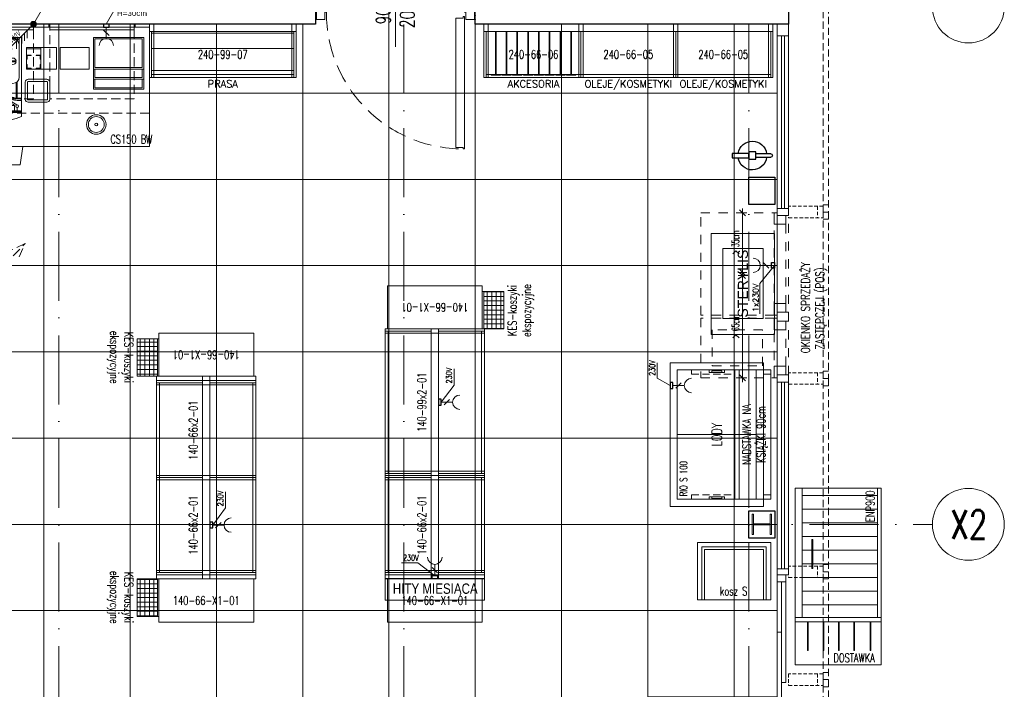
# Model space of a CAD drawing. Header units: millimetres. Extents: x -2074 to 12588, y -3630 to 101167.
# Tile 23 of 256: x 2663 to 3347, y -2118 to -1652. Entities that reach past the tile are written whole.
import ezdxf
from ezdxf.enums import TextEntityAlignment as Align

# ---------------------------------------------------------------- set-up
doc = ezdxf.new("R2010")
doc.units = ezdxf.units.MM
for name, pattern in [('02 ST--2001-80$0$DASHED', [0.75, 0.5, -0.25]), ('ACAD_ISO10W100', [18, 12, -3, 0, -3]), ('CONTINOUS', [0]), ('DASH', [0.75, 0.5, -0.25]), ('DASHED', [19.05, 12.7, -6.35]), ('HIDDEN2', [6.175, 3.175, -3])]:
    doc.linetypes.add(name, pattern=pattern)
for name, color, linetype, lineweight in [('SelinAr__ELEWACJA_żaluzje', 7, 'Continuous', 18), ('SelinAr__ELEWACJA_żaluzje konstrukcja', 7, 'Continuous', 18), ('SelinAr_BUD_drzwi okna', 7, 'Continuous', 18), ('SelinAr_BUD_drzwi okna znaczniki', 7, 'Continuous', 18), ('SelinAr_BUD_osie', 8, 'ACAD_ISO10W100', 18), ('SelinAr_BUD_posadzka', 7, 'Continuous', 20), ('SelinAr_BUD_ściany', 7, 'Continuous', 25), ('SelinAr_K_stal', 7, 'Continuous', 20), ('SelinAr_WYP_chłodnictwo', 8, 'Continuous', 18), ('SelinAr_WYP_instalacje elektryczne', 8, 'Continuous', 18), ('SelinAr_WYP_instalacje wod-kan', 8, 'Continuous', 18), ('SelinAr_WYP_meble', 8, 'Continuous', 18), ('SelinAr_WYP_ppoż', 1, 'Continuous', 25)]:
    doc.layers.add(name, color=color, linetype=linetype, lineweight=lineweight)
doc.styles.add('2', font='simplex.shx', dxfattribs={"width": 0.5})
doc.styles.add('Arch-Dim', font='romans.shx', dxfattribs={"width": 0.75})
doc.styles.add('cebart', font='isocpeur.ttf', dxfattribs={"width": 0.7, "oblique": 15, "height": 10})
doc.styles.add('JACEK_07', font='SIMPLEX.SHX', dxfattribs={"width": 0.7})
doc.styles.add('RomanS', font='romans.shx')
doc.styles.get("Standard").update_dxf_attribs({"font": 'arial.ttf'})

# ---------------------------------------------------------------- blocks, each defined once
blk = doc.blocks.new('*U390')
at = {"ltscale": 4}
blk.add_line((0, 50), (0, -1730), dxfattribs=at)
blk = doc.blocks.new('*U391')
at = {"ltscale": 4}
blk.add_line((0, 50), (0, -1730), dxfattribs=at)
blk = doc.blocks.new('*U392')
at = {"ltscale": 4}
blk.add_line((0, 50), (0, -1730), dxfattribs=at)
blk = doc.blocks.new('*U324')
for p, q in [((0.5, 3), (0.5, -3)), ((7.5, 3), (0.5, 3)), ((6.5, -3), (6.5, 2)), ((6.5, 2), (7.5, 2)), ((7.5, 2), (7.5, 3)), ((103.5, 2), (103.5, 3)), ((103.5, 3), (110.5, 3)), ((103.5, 2), (104.5, 2)), ((104.5, 2), (104.5, -3)), ((110.5, 3), (110.5, -3)), ((0.5, -3), (6.5, -3)), ((102.5, -2), (97.5, -2)), ((97.5, -2), (97.5, -92)), ((102.5, -1), (102.5, -2)), ((103.5, -1), (102.5, -1)), ((103.5, -93), (103.5, -1)), ((110.5, -3), (104.5, -3)), ((102.5, -92), (97.5, -92)), ((102.5, -93), (102.5, -92)), ((103.5, -93), (102.5, -93))]:
    blk.add_line(p, q)
at = {"linetype": 'DASHED'}
blk.add_arc((102.5, 2), 95, 180, 270, dxfattribs=at)
for p in [(0, 3), (0, 0), (111, 3), (111, 0), (0, -3), (111, -3)]:
    blk.add_point(p)
at = {"layer": 'SelinAr_BUD_drzwi okna znaczniki'}
blk.add_line((55.5, -22.01), (55.5, 22.01), dxfattribs=at)
at = {"layer": 'SelinAr_BUD_drzwi okna znaczniki', "style": 'JACEK_07', "width": 0.7}
for s, p in [('90', (52.09, -6.33)), ('200', (68.75, -8.88))]:
    blk.add_text(s, height=10, rotation=90, dxfattribs=at).set_placement(p)
blk = doc.blocks.new('eweqweqw')
for p, q in [((19404.01, -26153.6), (19415.51, -26153.6)), ((19404.01, -26156.6), (19404.01, -26153.6)), ((19415.51, -26152.6), (19420.51, -26152.6)), ((19415.51, -26157.6), (19415.51, -26152.6)), ((19415.51, -26153.6), (19415.51, -26156.6)), ((19420.51, -26152.6), (19420.51, -26157.6)), ((19420.51, -26153.9), (19430.81, -26153.9)), ((19415.51, -26156.6), (19404.01, -26156.6)), ((19420.51, -26157.6), (19415.51, -26157.6)), ((19430.81, -26156.3), (19420.51, -26156.3))]:
    blk.add_line(p, q)
for centre, radius, start, end in [((19418.01, -26155.1), 10, 6.8921, 171.37307), ((19430.81, -26155.1), 1.2, 270, 90), ((19418.01, -26155.1), 10, 188.62693, 353.1079)]:
    blk.add_arc(centre, radius, start, end)
blk = doc.blocks.new('*U407')
for p, q in [((3.2, 32.11), (74, 32.11)), ((76.55, 32.11), (117.6, 32.11))]:
    blk.add_line(p, q)
at = {"linetype": 'HIDDEN2', "ltscale": 2}
for p, q in [((5, 0), (115.8, 0)), ((42.45, 2), (11, 2)), ((109.8, 2), (48.6, 2))]:
    blk.add_line(p, q, dxfattribs=at)
for points in [[(3, 10), (44.45, 10), (44.45, 61.1), (3, 61.1)], [(117.8, 10), (46.6, 10), (46.6, 61.1), (117.8, 61.1)], [(11.2, 18.2), (36.45, 18.2), (36.45, 53.1), (11.2, 53.1)]]:
    blk.add_lwpolyline(points, close=True, dxfattribs=at)
for points in [[(3, 35.11), (3, 29.11)], [(74.2, 29.11), (74.2, 35.11)], [(76.35, 35.11), (76.35, 29.11)], [(117.8, 29.11), (117.8, 35.11)], [(6, 32.11), (0, 32.11)], [(5.12, 34.23), (0.88, 29.99)], [(71.2, 32.11), (77.2, 32.11)], [(72.08, 29.99), (76.32, 34.23)], [(79.35, 32.11), (73.35, 32.11)], [(78.47, 34.23), (74.23, 29.99)], [(114.8, 32.11), (120.8, 32.11)], [(115.68, 29.99), (119.92, 34.23)], [(3, 8), (3, 10), (11, 10), (11, 2), (5, 2)], [(44.45, 8), (44.45, 10), (36.45, 10), (36.45, 2), (42.45, 2)], [(46.6, 8), (46.6, 10), (54.6, 10), (54.6, 2), (48.6, 2)], [(117.8, 8), (117.8, 10), (109.8, 10), (109.8, 2), (115.8, 2)]]:
    blk.add_lwpolyline(points)
for points in [[(5, 0), (0, 0), (0, 8), (5, 8)], [(42.45, 0), (48.6, 0), (48.6, 8), (42.45, 8)], [(115.8, 0), (120.8, 0), (120.8, 8), (115.8, 8)]]:
    blk.add_lwpolyline(points, close=True)
at = {"insert": (38.6, 37.01), "char_height": 5, "width": 15.9524, "attachment_point": 5, "style": '2'}
blk.add_mtext('\\A1;> 65cm', dxfattribs=at)
at = {"insert": (97.07, 37.01), "char_height": 5, "attachment_point": 5, "style": '2'}
blk.add_mtext('\\A1;> 35cm', dxfattribs=at)
at = {"insert": (9.52, -8.74), "char_height": 6, "attachment_point": 1, "style": 'Arch-Dim'}
blk.add_mtext_dynamic_manual_height_columns('{\\W2.549082; }OKIENKO SPRZEDAŻY \\P{\\W3.174082; }ZASTĘPCZEJ (POS)', width=101.3033, gutter_width=51.17, heights=[0], dxfattribs=at)
blk = doc.blocks.new('gn-230')
at = {"layer": 'SelinAr_WYP_instalacje elektryczne'}
for p, q in [((-4, 0), (-19.8, 0)), ((-15.6, -3.8), (-8.1, 3.8))]:
    blk.add_line(p, q, dxfattribs=at)
at = {"layer": 'SelinAr_WYP_instalacje elektryczne', "lineweight": 30}
blk.add_lwpolyline([(-4, -4), (0, -4), (0, 4), (-4, 4)], close=True, dxfattribs=at)
at = {"layer": 'SelinAr_WYP_instalacje elektryczne'}
blk.add_arc((-29.8, 0), 10, 270, 90, dxfattribs=at)
blk = doc.blocks.new('Sterylis_30.11')
for points in [[(70.18, 0), (0, 0), (0, 44), (70.18, 44)], [(10.92, 36), (59.68, 36), (59.68, 8), (10.92, 8)]]:
    blk.add_lwpolyline(points, close=True)
blk.add_lwpolyline([(48.01, 0), (35.4, 10.14), (14.24, 10.14)])
at = {"xscale": -0.5, "yscale": 0.5, "zscale": 0.5, "rotation": 89.9999999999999}
blk.add_blockref('gn-230', (48.01, 0), dxfattribs=at)
at = {"insert": (35.3, 22), "char_height": 7, "width": 48.7583, "attachment_point": 5}
blk.add_mtext('STERYLIS', dxfattribs=at)
at = {"insert": (35.29, 15.15), "char_height": 4, "width": 18.5239, "attachment_point": 3, "style": 'JACEK_07'}
blk.add_mtext('{\\W1;1x230V}', dxfattribs=at)
blk = doc.blocks.new('ENP900')
h = blk.add_hatch()
h.set_pattern_fill('ANSI31', color=256, scale=3, angle=225, style=0)
h.set_pattern_definition([(270, (-21204.567, -9422.822), (9.525, -2e-15), [])])
h.paths.add_polyline_path([(5452.48, 924.21), (5452.48, 976.51), (5364.49, 976.51), (5364.49, 924.21)])
for p, q in [((5362.48, 976.44), (5452.48, 976.44)), ((5362.48, 924.14), (5452.48, 924.14))]:
    blk.add_line(p, q)
for points in [[(5362.48, 921.44), (5452.48, 921.44), (5452.48, 981.44), (5362.48, 981.44)], [(5396.67, 969.17), (5416.67, 969.17), (5416.67, 969.67), (5396.67, 969.67)]]:
    blk.add_lwpolyline(points, close=True)
at = {"color": 242, "insert": (5439.87, 929.23, 0), "char_height": 6, "width": 78.7969, "attachment_point": 5, "style": 'JACEK_07'}
blk.add_mtext('ENP900', dxfattribs=at)
blk = doc.blocks.new('*U229')
at = {"linetype": 'Continuous'}
blk.add_blockref('ENP900', (-5362.48, -981.44), dxfattribs=at)
blk = doc.blocks.new('dostawka')
blk.add_lwpolyline([(5089.48, 921.44), (5059.48, 921.44), (5059.48, 981.44), (5089.48, 981.44)])
for points in [[(5092.48, 981.44), (5089.48, 981.44), (5089.48, 921.44), (5092.48, 921.44)], [(5069.48, 972.72), (5089.48, 972.72), (5089.48, 972.22), (5069.48, 972.22)], [(5069.48, 961.98), (5089.48, 961.98), (5089.48, 961.48), (5069.48, 961.48)], [(5069.48, 951.23), (5089.48, 951.23), (5089.48, 950.73), (5069.48, 950.73)], [(5069.48, 940.49), (5089.48, 940.49), (5089.48, 939.99), (5069.48, 939.99)], [(5069.48, 929.26), (5089.48, 929.26), (5089.48, 928.76), (5069.48, 928.76)]]:
    blk.add_lwpolyline(points, close=True)
at = {"color": 242, "insert": (5064.45, 940.32, 0), "char_height": 6, "width": 78.7969, "attachment_point": 5, "rotation": 270, "style": 'JACEK_07'}
blk.add_mtext('DOSTAWKA', dxfattribs=at)
blk = doc.blocks.new('*U228')
at = {"linetype": 'Continuous'}
blk.add_blockref('dostawka', (-5092.48, -981.44), dxfattribs=at)
blk = doc.blocks.new('*U403')
at = {"color": 253, "linetype": 'DASHED', "ltscale": 0.5}
for points in [[(74.83, 62.99), (65.42, 67), (69.92, 57.81)], [(69.92, -59.81), (65.42, -69), (74.83, -64.99)]]:
    blk.add_lwpolyline(points, dxfattribs=at)
blk.add_lwpolyline([(0, 3.5), (-87.09, 3.5), (-87.09, -3.5), (0, -3.5)], close=True)
blk.add_lwpolyline([(97, -3.5), (97, 3.5), (7, 3.5), (7, 0, -1), (5, 0), (5, 3.5), (0, 3.5), (0, -3.5), (5, -3.5), (5, 0, -1), (7, 0), (7, -3.5), (97, -3.5)], format="xyb", close=True)
blk.add_arc((8, -1), 89, 310.17587, 49.82413, dxfattribs=at)
at = {"color": 7, "insert": (51, -8.52), "char_height": 6, "width": 88, "attachment_point": 5, "style": 'JACEK_07'}
blk.add_mtext('Bramka H=140cm', dxfattribs=at)
blk = doc.blocks.new('240--99-07')
for p, q in [((0, -30), (0, 0)), ((99, -30), (99, 0)), ((0, -1.15), (99, -1.15)), ((0, -11.88), (99, -11.88)), ((0, -27.26), (99, -27.26))]:
    blk.add_line(p, q)
blk.add_lwpolyline([(0, 0), (99, 0), (99, -32), (0, -32), (0, 0)])
for points in [[(0, 0), (99, 0), (99, -30), (0, -30)], [(97.5, 5), (97.5, -32), (100.5, -32), (100.5, 5), (97.5, 5)], [(100.5, 5), (97.5, 5), (97.5, 0), (100.5, 0)]]:
    blk.add_lwpolyline(points, close=True)
at = {"color": 7, "insert": (49.5, -16), "char_height": 6, "width": 99, "attachment_point": 5, "style": 'JACEK_07'}
blk.add_mtext('240-99-07', dxfattribs=at)
at = {"style": 'RomanS'}
blk.add_attdef('KATEGORIA', text='', height=5, dxfattribs=at).set_placement((49.5, -34), align=Align.TOP_CENTER)
blk = doc.blocks.new('*U351')
blk.add_lwpolyline([(-1.5, 0), (-1.5, -37), (1.5, -37), (1.5, 0), (-1.5, 0), (-1.5, -5), (1.5, -5)])
ref = blk.add_blockref('240--99-07', (0, -5))
ref.add_attrib('KATEGORIA', 'PRASA', dxfattribs={"color": 7, "height": 5, "style": 'RomanS'}).set_placement((49.5, -39), align=Align.TOP_CENTER)
blk = doc.blocks.new('*U111')
for points in [[(0, -2.5), (0, 34.5), (3, 34.5), (3, -2.5), (0, -2.5)], [(66, -2.5), (66, 34.5), (69, 34.5), (69, -2.5), (66, -2.5)], [(1.5, 32.5), (67.5, 32.5), (67.5, 2.5), (1.5, 2.5)], [(0, 2.5), (0, -34.5), (3, -34.5), (3, 2.5), (0, 2.5)], [(0, 2.5), (3, 2.5), (3, -2.5), (0, -2.5)], [(66, 2.5), (66, -34.5), (69, -34.5), (69, 2.5), (66, 2.5)], [(69, 2.5), (66, 2.5), (66, -2.5), (69, -2.5)], [(1.5, -2.5), (67.5, -2.5), (67.5, -32.5), (1.5, -32.5)]]:
    blk.add_lwpolyline(points, close=True)
for points in [[(1.5, 2.5), (67.5, 2.5), (67.5, 34.5), (1.5, 34.5), (1.5, 2.5)], [(1.5, -2.5), (67.5, -2.5), (67.5, -34.5), (1.5, -34.5), (1.5, -2.5)]]:
    blk.add_lwpolyline(points)
at = {"color": 1}
blk.add_lwpolyline([(34.5, -4.5), (46.44, -13.4), (57.72, -13.4)], dxfattribs=at)
at = {"color": 1, "xscale": 0.5, "yscale": 0.5, "zscale": 0.5, "rotation": 90}
blk.add_blockref('gn-230', (34.5, -2.5), dxfattribs=at)
at = {"color": 7, "insert": (34.5, 9), "char_height": 6, "width": 69, "attachment_point": 5, "style": 'JACEK_07'}
blk.add_mtext('140-66x2-01', dxfattribs=at)
at = {"color": 1, "insert": (47.55, -7.85), "char_height": 4, "width": 32.4538, "attachment_point": 1, "style": 'RomanS'}
blk.add_mtext('{\\W0.7;230V}', dxfattribs=at)
blk = doc.blocks.new('*U110')
for points in [[(-3, 34.5), (-3, -34.5), (0, -34.5), (0, 34.5)], [(-3, 33), (-3, -33), (-33, -33), (-33, 33)], [(0, -2.5), (-3, -2.5), (-3, 2.5), (0, 2.5)]]:
    blk.add_lwpolyline(points, close=True)
at = {"color": 7, "insert": (-18, 0), "char_height": 6, "width": 66, "attachment_point": 5, "rotation": 270, "style": 'JACEK_07'}
blk.add_mtext('140-66-X1-01', dxfattribs=at)
blk = doc.blocks.new('*U353')
blk.add_line((50, 60), (50, 5))
at = {"color": 1}
blk.add_lwpolyline([(84.12, 65), (89.27, 73.9), (99.84, 73.9)], dxfattribs=at)
blk.add_lwpolyline([(0, 65), (100, 65), (100, 0), (0, 0), (0, 65)])
for points in [[(5, 60), (95, 60), (95, 5), (5, 5)], [(5, 37.78), (6.76, 37.78), (6.76, 27.22), (5, 27.22)], [(5.59, 36.02), (6.76, 36.02), (6.76, 28.98), (5.59, 28.98)], [(95, 37.78), (93.24, 37.78), (93.24, 27.22), (95, 27.22)], [(94.41, 36.02), (93.24, 36.02), (93.24, 28.98), (94.41, 28.98)]]:
    blk.add_lwpolyline(points, close=True)
at = {"color": 253, "linetype": 'DASH', "ltscale": 10}
for points in [[(8, -5), (5, -5), (5, 50), (8, 50), (8, 20)], [(92, -5), (95, -5), (95, 50), (92, 50), (92, 20)]]:
    blk.add_lwpolyline(points, dxfattribs=at)
at = {"layer": 'SelinAr_WYP_meble'}
blk.add_lwpolyline([(5, 20), (95, 20), (95, -5), (5, -5), (5, 20)], dxfattribs=at)
for points in [[(5, 20), (95, 20), (95, 17), (5, 17)], [(5, 17), (95, 17), (95, 0), (5, 0)], [(5, 0), (8, 0), (8, -5), (5, -5)], [(95, 0), (92, 0), (92, -5), (95, -5)]]:
    blk.add_lwpolyline(points, close=True, dxfattribs=at)
at = {"color": 1, "xscale": 0.5, "yscale": 0.5, "zscale": 0.5, "rotation": 89.99999999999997}
blk.add_blockref('gn-230', (84.12, 65), dxfattribs=at)
at = {"color": 1, "insert": (90.81, 79.46), "char_height": 4, "width": 32.4538, "attachment_point": 1, "style": 'RomanS'}
blk.add_mtext('{\\W0.7;230V}', dxfattribs=at)
at = {"color": 7, "insert": (7.06, 58.17), "char_height": 5, "width": 296, "attachment_point": 1, "style": 'JACEK_07'}
blk.add_mtext('RIO S 100', dxfattribs=at)
at = {"color": 242, "attachment_point": 5, "style": 'JACEK_07'}
for s, insert, char_height, width in [('LODY', (50, 32.5), 7, 100), ('NADSTAWKA NA \\PKSIĄŻKI 90cm', (50, 6), 6, 90)]:
    blk.add_mtext(s, dxfattribs=dict(at, insert=insert, char_height=char_height, width=width))
blk = doc.blocks.new('kubki-z g góry')
for points in [[(6.17, 0), (4.79, -5.28), (3.48, -5.28), (2.17, -5.28), (0.79, 0)], [(24.71, 0), (23.02, -11.36), (20.47, -11.36), (17.93, -11.36), (16.24, 0)], [(43.44, 0), (41.52, -12.86), (37.98, -12.86), (34.44, -12.86), (32.52, 0)]]:
    blk.add_lwpolyline(points)
blk = doc.blocks.new('Woda_zimna')
blk.add_hatch(color=256).paths.add_polyline_path([(0, 3.75, -0.414214), (3.75, 0), (-3.75, 0, -0.414214)])
for p, q in [((0, -7.5), (0, 7.5)), ((7.5, 0), (-7.5, 0))]:
    blk.add_line(p, q)
blk.add_circle((0, 0), 3.75)
blk = doc.blocks.new('Odplyw_wody')
blk.add_hatch(color=256).paths.add_polyline_path([(0, 3.75, -1), (0, -3.75, -1)])
for p, q in [((0, -7.5), (0, 7.5)), ((7.5, 0), (-7.5, 0))]:
    blk.add_line(p, q)
blk.add_circle((0, 0), 3.75)
blk = doc.blocks.new('K-400')
at = {"layer": 'SelinAr_WYP_instalacje elektryczne'}
h = blk.add_hatch(color=256, dxfattribs=at)
h.paths.add_polyline_path([(40.8, 40.8), (33.9, 33.9), (34.3, 29.7)])
h.paths.add_polyline_path([(29.7, 34.3), (33.9, 33.9), (40.8, 40.8)])
blk.add_hatch(color=256, dxfattribs=at).paths.add_polyline_path([(4, 0, 1), (-4, 0, 1)])
for p, q in [((0, 0), (40.8, 40.8)), ((19.8, 30.4), (19.8, 19.8)), ((23.6, 34.2), (23.6, 23.6)), ((40.8, 40.8), (29.7, 34.3)), ((29.7, 34.3), (33.9, 33.9)), ((34.3, 29.7), (33.9, 33.9)), ((40.8, 40.8), (34.3, 29.7)), ((8.7, 19.3), (8.7, 8.7)), ((12.4, 23), (12.4, 12.4)), ((16.1, 26.7), (16.1, 16.1))]:
    blk.add_line(p, q, dxfattribs=at)
blk.add_circle((0, 0), 3.96, dxfattribs=at)
at = {"layer": 'SelinAr_WYP_instalacje elektryczne', "style": 'cebart', "oblique": 15, "width": 0.7}
blk.add_text('400V', height=8, rotation=225, dxfattribs=at).set_placement((30.9, 28.4))
blk = doc.blocks.new('FRANKE Spectra VETRO S V')
for p, q in [((0, 0), (30, 0)), ((0, -423), (0, 0)), ((30, -1.3), (30, 0)), ((30, 0), (38, 0)), ((38, 0), (262, 0)), ((38, 0), (38, -1.3)), ((262, -1.3), (262, 0)), ((262, 0), (270, 0)), ((270, 0), (300, 0)), ((270, 0), (270, -1.3)), ((300, 0), (300, -423)), ((16, -276), (16, -56)), ((30, -23.8), (30, -12.7)), ((38, -12.7), (38, -17.9)), ((259.5, -4.5), (40.5, -4.5)), ((40.5, -9.5), (259.5, -9.5)), ((104, -56), (104, -276)), ((106, -276), (106, -56)), ((194, -56), (194, -276)), ((196, -276), (196, -56)), ((262, -17.9), (262, -12.7)), ((270, -12.7), (270, -23.8)), ((284, -56), (284, -276)), ((82.2, -162.5), (37.8, -162.5)), ((37.8, -169.5), (82.2, -169.5)), ((172.2, -162.5), (127.8, -162.5)), ((127.8, -169.5), (172.2, -169.5)), ((262.2, -162.5), (217.8, -162.5)), ((217.8, -169.5), (262.2, -169.5)), ((30, -423), (30, -308.2)), ((38, -314.1), (38, -422.6)), ((262, -422.6), (262, -314.1)), ((270, -308.2), (270, -423)), ((30, -423), (0, -423)), ((0, -550), (0, -423)), ((0.1, -457), (0.1, -426)), ((1.6, -426), (1.6, -457)), ((2, -438), (2, -428)), ((2, -428), (30, -428)), ((30, -438), (2, -438)), ((5, -424.5), (3.1, -424.5)), ((3.1, -458.5), (8.7, -458.5)), ((8.7, -460), (3.1, -460)), ((5, -428), (5, -423)), ((8.7, -458.5), (10.6, -458.5)), ((8.7, -458.5), (8.7, -460)), ((10.6, -460), (8.7, -460)), ((15.1, -458.5), (10.6, -458.5)), ((10.6, -460), (10.6, -458.5)), ((10.6, -460), (15.1, -460)), ((15.1, -460), (15.1, -458.5)), ((48.5, -472.6), (48.5, -473.7)), ((48.5, -473.7), (251.4, -473.7)), ((48.5, -510.7), (48.5, -473.7)), ((80, -456.2), (80, -425.1)), ((220, -425.1), (220, -456.2)), ((251.4, -473.7), (251.4, -472.6)), ((251.4, -473.7), (251.4, -510.7)), ((300, -423), (270, -423)), ((270, -428), (298, -428)), ((298, -438), (270, -438)), ((295, -423), (295, -428)), ((298, -428), (298, -438)), ((300, -423), (300, -550)), ((6, -512.2), (7.5, -510.7)), ((7.5, -512.2), (6, -512.2)), ((6, -512.2), (6, -521.2)), ((6, -521.2), (7.5, -521.2)), ((7.5, -522.7), (6, -521.2)), ((7.5, -510.7), (7.5, -512.2)), ((292.5, -510.7), (7.5, -510.7)), ((7.5, -512.2), (292.5, -512.2)), ((7.5, -521.2), (7.5, -512.2)), ((7.5, -521.2), (7.5, -522.7)), ((292.5, -521.2), (7.5, -521.2)), ((7.5, -522.7), (292.5, -522.7)), ((30, -510.7), (30, -488.5)), ((270, -488.5), (270, -510.7)), ((292.5, -510.7), (294, -512.2)), ((292.5, -512.2), (292.5, -510.7)), ((294, -512.2), (292.5, -512.2)), ((292.5, -512.2), (292.5, -521.2)), ((294, -521.2), (292.5, -522.7)), ((292.5, -521.2), (294, -521.2)), ((292.5, -522.7), (292.5, -521.2)), ((294, -521.2), (294, -512.2))]:
    blk.add_line(p, q)
for centre in [(29.7, -478.7), (270.2, -478.7)]:
    blk.add_circle(centre, 9.8)
for centre, radius, start, end in [((60, -56), 44, 0, 180), ((34, -7), 7, 20.92483, 339.07517), ((34, -7), 7, 339.07517, 20.92483), ((150, -56), 44, 0, 180), ((240, -56), 44, 0, 180), ((266, -7), 7, 159.07517, 200.92483), ((266, -7), 7, 200.92483, 159.07517), ((60, -166), 22.5, 8.94902, 171.05098), ((60, -166), 22.5, 188.94902, 351.05098), ((150, -166), 22.5, 8.94902, 171.05098), ((150, -166), 22.5, 188.94902, 351.05098), ((240, -166), 22.5, 8.94902, 171.05098), ((240, -166), 22.5, 188.94902, 351.05098), ((60, -276), 44, 180, 0), ((150, -276), 44, 180, 0), ((240, -276), 44, 180, 0), ((150, -628.4), 230, 66.83112, 113.16888), ((150, -628.4), 225, 66.83112, 113.16888), ((3.1, -426), 3, 90, 180), ((3.1, -457), 3, 180, 270), ((3.1, -426), 1.5, 90, 180), ((3.1, -457), 1.5, 180, 270), ((29.7, -478.7), 11.8, 64.38688, 271.21915), ((29.7, -478.7), 10.9, 66.70282, 271.3087), ((30, -348), 80, 270, 293.16888), ((30, -348), 75, 270, 276.1232), ((30, -348), 90, 270, 293.16888), ((150, -628.4), 197.4, 110.77174, 126.35998), ((30, -348), 75, 276.1232, 293.16888), ((150, -628.4), 215, 66.83112, 113.16888), ((150, -628.4), 197.4, 53.64002, 69.22826), ((270, -348), 90, 246.83112, 270), ((270, -348), 80, 246.83112, 270), ((270, -348), 75, 246.83112, 263.8768), ((270, -348), 75, 263.8768, 270), ((150, -214.4), 367.6, 245.91485, 294.08515)]:
    blk.add_arc(centre, radius, start, end)
blk.add_open_spline([(48.5, -472.6), (53.3, -469.5), (58.3, -466.6), (69.2, -460.8), (75.3, -458.1), (87.5, -453.2), (93.7, -451.1), (106.1, -447.7), (112.4, -446.2), (125.2, -444), (131.8, -443.3), (151.7, -442), (165.2, -442.6), (191.7, -446.7), (204.7, -450.2), (223.1, -457.4), (229.1, -460.1), (240.6, -466), (246.2, -469.2), (251.4, -472.6)], degree=3, knots=[41.807527, 41.807527, 41.807527, 41.807527, 43.46432, 43.46432, 45.408669, 45.408669, 47.353018, 47.353018, 49.266227, 49.266227, 51.179436, 51.179436, 55.005855, 55.005855, 58.832274, 58.832274, 60.745484, 60.745484, 62.658693, 62.658693, 62.658693, 62.658693])
blk = doc.blocks.new('lodówka na mleko franke')
for p, q in [((0, 0), (3, 0)), ((0, -42.3), (0, 0)), ((3, -0.13), (3, 0)), ((3, 0), (3.8, 0)), ((3.8, 0), (26.2, 0)), ((3.8, 0), (3.8, -0.13)), ((26.2, -0.13), (26.2, 0)), ((26.2, 0), (27, 0)), ((27, 0), (30, 0)), ((27, 0), (27, -0.13)), ((30, 0), (30, -42.3)), ((3, -40.98), (3, -1.27)), ((3.8, -1.27), (3.8, -40.98)), ((25.95, -0.45), (4.05, -0.45)), ((4.05, -0.95), (25.95, -0.95)), ((26.2, -40.98), (26.2, -1.27)), ((27, -1.27), (27, -40.98)), ((30.01, -42.3), (0, -42.3)), ((0, -55), (0, -42.3)), ((0.01, -45.7), (0.01, -42.6)), ((0.16, -42.6), (0.16, -45.7)), ((0.2, -43.8), (0.2, -42.8)), ((0.5, -42.45), (0.31, -42.45)), ((0.31, -45.85), (0.87, -45.85)), ((0.87, -46), (0.31, -46)), ((0.5, -42.8), (0.5, -42.3)), ((0.87, -45.85), (1.06, -45.85)), ((0.87, -45.85), (0.87, -46)), ((1.06, -46), (0.87, -46)), ((1.51, -45.85), (1.06, -45.85)), ((1.06, -46), (1.06, -45.85)), ((1.06, -46), (1.51, -46)), ((1.51, -46), (1.51, -45.85)), ((30, -42.3), (30, -55))]:
    blk.add_line(p, q)
for points in [[(30.2, -42.8), (0, -42.8)], [(30.2, -43.8), (0, -43.8)]]:
    blk.add_lwpolyline(points)
for centre in [(3.4, -41.55), (26.6, -41.55)]:
    blk.add_circle(centre, 0.7)
for centre, radius, start, end in [((3.4, -0.7), 0.7, 20.92483, 339.07517), ((3.4, -0.7), 0.7, 339.07517, 20.92483), ((26.6, -0.7), 0.7, 159.07517, 200.92483), ((26.6, -0.7), 0.7, 200.92483, 159.07517), ((0.31, -42.6), 0.3, 90, 180), ((0.31, -45.7), 0.3, 180, 270), ((0.31, -42.6), 0.15, 90, 180), ((0.31, -45.7), 0.15, 180, 270), ((15, -21.44), 36.76, 245.91485, 294.08515)]:
    blk.add_arc(centre, radius, start, end)
blk = doc.blocks.new('ekspozytor- pokrywki i cukier')
for points in [[(5, 11), (5, 0), (-10, 0), (-10, 11)], [(5, 0), (5, -10), (-10, -10), (-10, 0)]]:
    blk.add_lwpolyline(points, close=True)
for points in [[(4, 0), (4, -10)], [(-9.75, -3.25), (-9.75, -0.25), (-6.75, -0.25), (-6.75, -0.5), (-9.5, -0.5), (-9.5, -3.25), (-9.75, -3.25)], [(-9.75, -6.75), (-9.75, -9.75), (-6.75, -9.75), (-6.75, -9.5), (-9.5, -9.5), (-9.5, -6.75), (-9.75, -6.75)], [(-0.25, -3.25), (-0.25, -0.25), (-3.25, -0.25), (-3.25, -0.5), (-0.5, -0.5), (-0.5, -3.25), (-0.25, -3.25)], [(-0.25, -6.75), (-0.25, -9.75), (-3.25, -9.75), (-3.25, -9.5), (-0.5, -9.5), (-0.5, -6.75), (-0.25, -6.75)]]:
    blk.add_lwpolyline(points)
blk = doc.blocks.new('witryna A')
blk.add_lwpolyline([(-5, 0), (30, 0), (30, -36), (-5, -36)], close=True)
for points in [[(-4, -21), (-4, -1), (29, -1), (29, -21)], [(-5, -21), (-5, -22), (30, -22), (30, -21)], [(29, -21), (-4, -21)], [(-4, -28), (-4, -22)], [(29, -22), (29, -28)], [(-5, -28), (-5, -29), (30, -29), (30, -28)], [(29, -28), (-4, -28)], [(29, -29), (29, -35), (-4, -35), (-4, -29)]]:
    blk.add_lwpolyline(points)
blk = doc.blocks.new('*U352')
for points in [[(0, 0), (150, 0)], [(10, -2), (10.2, -2), (10.2, -1.8), (10.5, -1.8), (10.5, -2), (10.5, -2), (10.7, -2), (10.7, 0), (10, 0), (10, -2)], [(69.3, -2), (69.5, -2), (69.5, -1.8), (69.8, -1.8), (69.8, -2), (69.8, -2), (70, -2), (70, 0), (69.3, 0), (69.3, -2)], [(80, -2), (80.2, -2), (80.2, -1.8), (80.5, -1.8), (80.5, -2), (80.5, -2), (80.7, -2), (80.7, 0), (80, 0), (80, -2)], [(139.3, -2), (139.5, -2), (139.5, -1.8), (139.8, -1.8), (139.8, -2), (139.8, -2), (140, -2), (140, 0), (139.3, 0), (139.3, -2)], [(0, -2), (9.3, -2)], [(140, -2), (150, -2), (150, -85), (0, -85), (0, -2), (10, -2)], [(10.7, -2), (69.3, -2)], [(10.7, -2), (69.3, -2)], [(70, -2), (80, -2)], [(80.7, -2), (139.3, -2)], [(80.7, -2), (139.3, -2)]]:
    blk.add_lwpolyline(points)
at = {"linetype": 'DASHED', "ltscale": 0.5}
blk.add_lwpolyline([(0, 0), (150, 0), (150, -62), (0, -62)], close=True, dxfattribs=at)
for points in [[(10.7, -2), (10.7, -4), (69.3, -4), (69.3, -2)], [(80.7, -2), (80.7, -4), (139.3, -4), (139.3, -2)], [(88, -16.2), (108, -16.2), (108, -31.4), (88, -31.4)]]:
    blk.add_lwpolyline(points, close=True)
at = {"color": 253, "linetype": 'DASHED', "ltscale": 0.5}
for points in [[(10.7, -4), (69.3, -4), (69.3, -52.03), (10.7, -52.03)], [(80.7, -4), (139.3, -4), (139.3, -52.03), (80.7, -52.03)]]:
    blk.add_lwpolyline(points, close=True, dxfattribs=at)
blk.add_lwpolyline([(63.64, -46.29), (63.64, -40.29, -0.414214), (65.64, -38.29), (78.64, -38.29, -0.414214), (80.64, -40.29), (80.64, -52.29, -0.414215), (78.64, -54.29), (65.64, -54.29, -0.414217), (63.64, -52.29, 0.000006), (63.64, -46.29)], format="xyb")
blk.add_lwpolyline([(65.24, -46.29), (65.24, -40.29, -0.414214), (65.64, -39.89), (78.64, -39.89, -0.414214), (79.04, -40.29), (79.04, -52.29, -0.414214), (78.64, -52.69), (65.64, -52.69, -0.414217), (65.24, -52.29, 0.000006)], format="xyb", close=True)
for radius in [6.8, 5.5, 1]:
    blk.add_circle((113, -69.8), radius)
at = {"layer": 'SelinAr_WYP_instalacje elektryczne'}
for points in [[(20, 0), (26.25, 10.83), (47.42, 10.83)], [(69.3, 0), (75.55, 10.83), (96.72, 10.83)], [(120, 0), (126.25, 10.83), (147.42, 10.83)]]:
    blk.add_lwpolyline(points, dxfattribs=at)
for name, p in [('lodówka na mleko franke', (1, -9.2)), ('witryna A', (116, -9.2)), ('kubki-z g góry', (18.53, -85))]:
    blk.add_blockref(name, p)
at = {"xscale": 0.1, "yscale": 0.1, "zscale": 0.1}
blk.add_blockref('FRANKE Spectra VETRO S V', (31, -9.2), dxfattribs=at)
at = {"xscale": -1, "rotation": 270.0000000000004}
blk.add_blockref('ekspozytor- pokrywki i cukier', (74.39, -21.2), dxfattribs=at)
at = {"layer": 'SelinAr_WYP_instalacje elektryczne', "xscale": 0.5, "yscale": 0.5, "zscale": 0.5}
for name, p, rotation in [('gn-230', (20, 0), 90), ('K-400', (69.3, 0), 180), ('gn-230', (120, 0), 90)]:
    blk.add_blockref(name, p, dxfattribs=dict(at, rotation=rotation))
at = {"layer": 'SelinAr_WYP_instalacje wod-kan'}
for name, p in [('Odplyw_wody', (34, 0)), ('Woda_zimna', (44, 0))]:
    blk.add_blockref(name, p, dxfattribs=at)
at = {"color": 7, "insert": (152, -83), "char_height": 6, "width": 150, "attachment_point": 9, "style": 'JACEK_07'}
blk.add_mtext('CS150 BW', dxfattribs=at)
at = {"layer": 'SelinAr_WYP_instalacje elektryczne', "char_height": 4, "width": 32.4538, "attachment_point": 1}
for s, insert in [('3x230V\\PH=30cm', (27.36, 16.39)), ('H=20cm', (76.66, 16.39)), ('3x230V\\PH=30cm', (127.36, 16.39))]:
    blk.add_mtext(s, dxfattribs=dict(at, insert=insert))
blk = doc.blocks.new('Hity Miesiąca')
at = {"color": 1}
blk.add_lwpolyline([(0, 2), (-11.94, 10.9), (-23.22, 10.9)], dxfattribs=at)
at = {"layer": 'SelinAr_WYP_meble', "color": 242}
blk.add_lwpolyline([(-34.5, 0), (-34.5, -15), (34.5, -15), (34.5, 0)], close=True, dxfattribs=at)
at = {"color": 1, "xscale": 0.5, "yscale": 0.5, "zscale": 0.5, "rotation": 270}
blk.add_blockref('gn-230', (0, 0), dxfattribs=at)
at = {"color": 1, "insert": (-22.12, 16.46), "char_height": 4, "width": 32.4538, "attachment_point": 1, "style": 'RomanS'}
blk.add_mtext('{\\W0.7;230V}', dxfattribs=at)
at = {"layer": 'SelinAr_WYP_meble', "color": 242, "insert": (-32.07, -3.37), "char_height": 7.2, "width": 64.08, "attachment_point": 1, "style": 'RomanS'}
blk.add_mtext('{\\fArial|b0|i0|c238|p34;\\W1.0188; \\W0.8;HITY MIESIĄCA}', dxfattribs=at)
blk = doc.blocks.new('*U206')
for points in [[(0, -2.5), (0, 34.5), (3, 34.5), (3, -2.5), (0, -2.5)], [(99, -2.5), (99, 34.5), (102, 34.5), (102, -2.5), (99, -2.5)], [(1.5, 32.5), (100.5, 32.5), (100.5, 2.5), (1.5, 2.5)], [(0, 2.5), (0, -34.5), (3, -34.5), (3, 2.5), (0, 2.5)], [(0, 2.5), (3, 2.5), (3, -2.5), (0, -2.5)], [(99, 2.5), (99, -34.5), (102, -34.5), (102, 2.5), (99, 2.5)], [(99, 2.5), (102, 2.5), (102, -2.5), (99, -2.5)], [(1.5, -2.5), (100.5, -2.5), (100.5, -32.5), (1.5, -32.5)]]:
    blk.add_lwpolyline(points, close=True)
for points in [[(1.5, 2.5), (100.5, 2.5), (100.5, 34.5), (1.5, 34.5), (1.5, 2.5)], [(1.5, -2.5), (100.5, -2.5), (100.5, -34.5), (1.5, -34.5), (1.5, -2.5)]]:
    blk.add_lwpolyline(points)
at = {"color": 1}
blk.add_lwpolyline([(51, -4.5), (62.94, -13.4), (74.22, -13.4)], dxfattribs=at)
at = {"color": 1, "xscale": 0.5, "yscale": 0.5, "zscale": 0.5, "rotation": 90}
blk.add_blockref('gn-230', (51, -2.5), dxfattribs=at)
at = {"color": 7, "insert": (51, 9), "char_height": 6, "width": 102, "attachment_point": 5, "style": 'JACEK_07'}
blk.add_mtext('140-99x2-01', dxfattribs=at)
at = {"color": 1, "insert": (64.05, -7.85), "char_height": 4, "width": 32.4538, "attachment_point": 1, "style": 'RomanS'}
blk.add_mtext('{\\W0.7;230V}', dxfattribs=at)
blk = doc.blocks.new('kes - koszyki ekspozycyjne')
h = blk.add_hatch()
h.set_pattern_fill('ANSI37', color=256, angle=45)
h.paths.add_polyline_path([(25462.34, 20696.84), (25462.34, 20682.84), (25488.34, 20682.84), (25488.34, 20696.84)])
for p, q in [((25462.34, 20697.84), (25488.34, 20697.84)), ((25462.34, 20696.84), (25488.34, 20696.84)), ((25462.34, 20696.84), (25488.34, 20696.84))]:
    blk.add_line(p, q)
blk.add_lwpolyline([(25462.34, 20697.84), (25462.34, 20682.84), (25488.34, 20682.84), (25488.34, 20697.84)], close=True)
at = {"color": 7, "insert": (25475.07, 20670.98), "char_height": 6, "width": 88, "attachment_point": 5, "style": 'JACEK_07'}
blk.add_mtext('KES-koszyki \\Pekspozycyjne', dxfattribs=at)
blk = doc.blocks.new('*U354')
blk.add_blockref('kes - koszyki ekspozycyjne', (-25462.34, -20697.84))
blk = doc.blocks.new('*U116')
at = {"color": 0}
for points in [[(0, 0.14), (51, 0.14), (51, -39.86), (0, -39.86)], [(3.2, -3.06), (47.8, -3.06), (47.8, -39.86), (3.2, -39.86)], [(5, -4.86), (46, -4.86), (46, -39.86), (5, -39.86)]]:
    blk.add_lwpolyline(points, close=True, dxfattribs=at)
at = {"color": 7, "insert": (25.25, -33.79), "char_height": 6, "width": 145, "attachment_point": 5, "style": 'JACEK_07'}
blk.add_mtext('kosz S', dxfattribs=at)
blk = doc.blocks.new('*U365')
for points in [[(0, -2.5), (0, 34.5), (3, 34.5), (3, -2.5), (0, -2.5)], [(66, -2.5), (66, 34.5), (69, 34.5), (69, -2.5), (66, -2.5)], [(1.5, 32.5), (67.5, 32.5), (67.5, 2.5), (1.5, 2.5)], [(0, 2.5), (0, -34.5), (3, -34.5), (3, 2.5), (0, 2.5)], [(0, 2.5), (3, 2.5), (3, -2.5), (0, -2.5)], [(66, 2.5), (66, -34.5), (69, -34.5), (69, 2.5), (66, 2.5)], [(69, 2.5), (66, 2.5), (66, -2.5), (69, -2.5)], [(1.5, -2.5), (67.5, -2.5), (67.5, -32.5), (1.5, -32.5)]]:
    blk.add_lwpolyline(points, close=True)
for points in [[(1.5, 2.5), (67.5, 2.5), (67.5, 34.5), (1.5, 34.5), (1.5, 2.5)], [(1.5, -2.5), (67.5, -2.5), (67.5, -34.5), (1.5, -34.5), (1.5, -2.5)]]:
    blk.add_lwpolyline(points)
at = {"color": 7, "insert": (34.5, 9), "char_height": 6, "width": 69, "attachment_point": 5, "style": 'JACEK_07'}
blk.add_mtext('140-66x2-01', dxfattribs=at)
blk = doc.blocks.new('*U366')
for points in [[(0, -2.5), (0, 34.5), (3, 34.5), (3, -2.5), (0, -2.5)], [(66, -2.5), (66, 34.5), (69, 34.5), (69, -2.5), (66, -2.5)], [(1.5, 32.5), (67.5, 32.5), (67.5, 2.5), (1.5, 2.5)], [(0, 2.5), (0, -34.5), (3, -34.5), (3, 2.5), (0, 2.5)], [(0, 2.5), (3, 2.5), (3, -2.5), (0, -2.5)], [(66, 2.5), (66, -34.5), (69, -34.5), (69, 2.5), (66, 2.5)], [(69, 2.5), (66, 2.5), (66, -2.5), (69, -2.5)], [(1.5, -2.5), (67.5, -2.5), (67.5, -32.5), (1.5, -32.5)]]:
    blk.add_lwpolyline(points, close=True)
for points in [[(1.5, 2.5), (67.5, 2.5), (67.5, 34.5), (1.5, 34.5), (1.5, 2.5)], [(1.5, -2.5), (67.5, -2.5), (67.5, -34.5), (1.5, -34.5), (1.5, -2.5)]]:
    blk.add_lwpolyline(points)
at = {"color": 7, "insert": (34.5, 9), "char_height": 6, "width": 69, "attachment_point": 5, "style": 'JACEK_07'}
blk.add_mtext('140-66x2-01', dxfattribs=at)
blk = doc.blocks.new('240-66-06')
for points in [[(0, 0), (66, 0), (66, -32), (0, -32), (0, 0)], [(0, 0), (66, 0), (66, -32), (0, -32), (0, 0)], [(6.5, 0), (6.5, -30), (7, -30), (7, 0)], [(14, 0), (14, -30), (14.5, -30), (14.5, 0)], [(21.5, 0), (21.5, -30), (22, -30), (22, 0)], [(29, 0), (29, -30), (29.5, -30), (29.5, 0)], [(36.5, 0), (36.5, -30), (37, -30), (37, 0)], [(44, 0), (44, -30), (44.5, -30), (44.5, 0)], [(51.5, 0), (51.5, -30), (52, -30), (52, 0)], [(59, 0), (59, -30), (59.5, -30), (59.5, 0)]]:
    blk.add_lwpolyline(points)
for points in [[(66, 0), (0, 0), (0, -30), (66, -30)], [(64.5, 5), (64.5, -32), (67.5, -32), (67.5, 5), (64.5, 5)], [(64.5, 5), (67.5, 5), (67.5, 0), (64.5, 0)], [(3.5, -30.5), (10, -30.5), (10, -30), (3.5, -30)], [(11, -30.5), (17.5, -30.5), (17.5, -30), (11, -30)], [(18.5, -30.5), (25, -30.5), (25, -30), (18.5, -30)], [(26, -30.5), (32.5, -30.5), (32.5, -30), (26, -30)], [(33.5, -30.5), (40, -30.5), (40, -30), (33.5, -30)], [(41, -30.5), (47.5, -30.5), (47.5, -30), (41, -30)], [(48.5, -30.5), (55, -30.5), (55, -30), (48.5, -30)], [(56, -30.5), (62.5, -30.5), (62.5, -30), (56, -30)]]:
    blk.add_lwpolyline(points, close=True)
at = {"color": 7, "insert": (33, -16), "char_height": 6, "width": 66, "attachment_point": 5, "style": 'JACEK_07'}
blk.add_mtext('240-66-06', dxfattribs=at)
at = {"style": 'RomanS'}
blk.add_attdef('KATEGORIA', text='', height=5, dxfattribs=at).set_placement((33, -34), align=Align.TOP_CENTER)
blk = doc.blocks.new('*U132')
blk.add_lwpolyline([(-1.5, 0), (-1.5, -37), (1.5, -37), (1.5, 0), (-1.5, 0), (-1.5, -5), (1.5, -5)])
ref = blk.add_blockref('240-66-06', (0, -5))
ref.add_attrib('KATEGORIA', 'AKCESORIA', dxfattribs={"color": 7, "height": 5, "style": 'RomanS'}).set_placement((33, -39), align=Align.TOP_CENTER)
blk = doc.blocks.new('240-66-05')
blk.add_lwpolyline([(0, 0), (66, 0), (66, -32), (0, -32), (0, 0)])
blk.add_lwpolyline([(0, 0), (66, 0), (66, -32), (0, -32), (0, 0)])
for points in [[(66, 0), (0, 0), (0, -30), (66, -30)], [(64.5, 5), (64.5, -32), (67.5, -32), (67.5, 5), (64.5, 5)], [(67.5, 5), (64.5, 5), (64.5, 0), (67.5, 0)]]:
    blk.add_lwpolyline(points, close=True)
at = {"color": 7, "insert": (33, -16), "char_height": 6, "width": 66, "attachment_point": 5, "style": 'JACEK_07'}
blk.add_mtext('240-66-05', dxfattribs=at)
at = {"style": 'RomanS'}
blk.add_attdef('KATEGORIA', text='', height=5, dxfattribs=at).set_placement((33, -34), align=Align.TOP_CENTER)
blk = doc.blocks.new('*U133')
blk.add_lwpolyline([(-1.5, 0), (-1.5, -37), (1.5, -37), (1.5, 0), (-1.5, 0), (-1.5, -5), (1.5, -5)])
ref = blk.add_blockref('240-66-05', (0, -5))
ref.add_attrib('KATEGORIA', 'OLEJE/KOSMETYKI', dxfattribs={"color": 7, "height": 5, "style": 'RomanS'}).set_placement((33, -39), align=Align.TOP_CENTER)
blk = doc.blocks.new('*U368')
blk.add_blockref('kes - koszyki ekspozycyjne', (-25462.34, -20697.84))
blk = doc.blocks.new('*U370')
blk.add_blockref('kes - koszyki ekspozycyjne', (-25462.34, -20697.84))
blk = doc.blocks.new('trerterterte1')
at = {"linetype": '02 ST--2001-80$0$DASHED', "ltscale": 5}
blk.add_line((20, 4), (20, -4), dxfattribs=at)
blk.add_lwpolyline([(0, -4), (24, -4), (24, 4), (0, 4)], close=True, dxfattribs=at)
blk = doc.blocks.new('*U418')
at = {"linetype": '02 ST--2001-80$0$DASHED', "ltscale": 10}
for p, q in [((5, 0), (5, -3.7)), ((129.5, 0), (129.5, -3.7))]:
    blk.add_line(p, q, dxfattribs=at)
blk.add_lwpolyline([(134.5, 0), (134.5, -3.7), (0, -3.7), (0, 0)], close=True, dxfattribs=at)
blk = doc.blocks.new('*U419')
at = {"linetype": '02 ST--2001-80$0$DASHED', "ltscale": 10}
for p, q in [((5, 0), (5, -3.7)), ((110.8, 0), (110.8, -3.7))]:
    blk.add_line(p, q, dxfattribs=at)
blk.add_lwpolyline([(115.8, 0), (115.8, -3.7), (0, -3.7), (0, 0)], close=True, dxfattribs=at)
blk = doc.blocks.new('*U420')
at = {"linetype": '02 ST--2001-80$0$DASHED', "ltscale": 10}
for p, q in [((5, 0), (5, -3.7)), ((145.7, 0), (145.7, -3.7))]:
    blk.add_line(p, q, dxfattribs=at)
blk.add_lwpolyline([(150.7, 0), (150.7, -3.7), (0, -3.7), (0, 0)], close=True, dxfattribs=at)
blk = doc.blocks.new('*U416')
at = {"linetype": '02 ST--2001-80$0$DASHED', "ltscale": 10}
for p, q in [((5, 0), (5, -3.7)), ((139, 0), (139, -3.7))]:
    blk.add_line(p, q, dxfattribs=at)
blk.add_lwpolyline([(144, 0), (144, -3.7), (0, -3.7), (0, 0)], close=True, dxfattribs=at)
blk = doc.blocks.new('*U417')
at = {"linetype": '02 ST--2001-80$0$DASHED', "ltscale": 10}
for p, q in [((5, 0), (5, -3.7)), ((70, 0), (70, -3.7))]:
    blk.add_line(p, q, dxfattribs=at)
blk.add_lwpolyline([(75, 0), (75, -3.7), (0, -3.7), (0, 0)], close=True, dxfattribs=at)
blk = doc.blocks.new('*U395')
at = {"linetype": 'CONTINOUS'}
blk.add_circle((1430.4, 0), 25, dxfattribs=at)
blk = doc.blocks.new('*U396')
at = {"ltscale": 4}
blk.add_line((-50, 0), (1405.4, 0), dxfattribs=at)
at = {"linetype": 'CONTINOUS'}
blk.add_circle((1430.4, 0), 25, dxfattribs=at)
at = {"linetype": 'ByBlock', "style": 'Arch-Dim', "width": 0.75}
blk.add_text('X2', height=20, dxfattribs=at).set_placement((1430.75, 0), align=Align.MIDDLE)
blk = doc.blocks.new('ewerwerwerwe')
at = {"layer": 'SelinAr_BUD_drzwi okna', "linetype": 'Continuous', "lineweight": 18}
for points in [[(3189.36, 1344.74), (3197.36, 1344.74), (3197.36, 1336.74), (3189.36, 1336.74)], [(3189.36, 1216.54), (3189.36, 1336.74), (3197.36, 1336.74), (3197.36, 1216.54)], [(3192.36, 1216.54), (3192.36, 1336.74), (3194.36, 1336.74), (3194.36, 1216.54)], [(3189.36, 965.74), (3189.36, 1095.74), (3197.36, 1095.74), (3197.36, 965.74)], [(3192.36, 965.74), (3192.36, 1095.74), (3194.36, 1095.74), (3194.36, 965.74)], [(3189.36, 965.74), (3197.36, 965.74), (3197.36, 961.74), (3189.36, 961.74)], [(3189.36, 961.74), (3189.36, 956.74), (3195.36, 956.74), (3195.36, 961.74)], [(3195.35, 956.74), (3195.35, 886.74), (3192.35, 886.74), (3192.35, 956.74)], [(3192.35, 921.74), (3192.35, 851.74), (3189.35, 851.74), (3189.35, 921.74)]]:
    blk.add_lwpolyline(points, close=True, dxfattribs=at)
at = {"layer": 'SelinAr_BUD_ściany'}
for points in [[(3197.36, 2109.74), (3197.36, 1344.74), (2979.36, 1344.74), (2979.36, 1357.24)], [(2868.36, 1357.24), (2868.36, 1344.74), (2103.16, 1344.74), (2103.16, 1357.24)]]:
    blk.add_lwpolyline(points, dxfattribs=at)
for points in [[(3187.86, 1219.24), (3169.56, 1219.24), (3169.56, 1238.24), (3187.86, 1238.24)], [(3187.86, 987.24), (3169.56, 987.24), (3169.56, 1006.24), (3187.86, 1006.24)]]:
    blk.add_lwpolyline(points, close=True, dxfattribs=at)
at = {"layer": 'SelinAr_K_stal'}
blk.add_lwpolyline([(3185.36, 1003.74), (3184.51, 1003.74), (3184.51, 997.02), (3172.91, 997.02), (3172.91, 1003.74), (3172.06, 1003.74), (3172.06, 989.74), (3172.91, 989.74), (3172.91, 996.47), (3184.51, 996.47), (3184.51, 989.74), (3185.36, 989.74)], close=True, dxfattribs=at)
at = {"layer": 'SelinAr__ELEWACJA_żaluzje', "rotation": 90}
for name, p in [('*U420', (3221.36, 1214.04)), ('*U419', (3221.36, 1098.24)), ('*U418', (3221.36, 963.74)), ('*U417', (3221.36, 888.74)), ('*U416', (3221.36, 744.74))]:
    blk.add_blockref(name, p, dxfattribs=at)
at = {"layer": 'SelinAr__ELEWACJA_żaluzje konstrukcja'}
for p in [(3197.36, 1214.04), (3197.36, 1098.24), (3197.36, 963.74), (3197.36, 888.74)]:
    blk.add_blockref('trerterterte1', p, dxfattribs=at)
at = {"layer": 'SelinAr_BUD_drzwi okna'}
blk.add_blockref('*U324', (2868.36, 1350.99), dxfattribs=at)
at = {"layer": 'SelinAr_BUD_drzwi okna', "rotation": 90}
blk.add_blockref('*U407', (3197.36, 1095.74), dxfattribs=at)
at = {"layer": 'SelinAr_BUD_osie'}
for name, p in [('*U390', (2689.66, 2159.74)), ('*U391', (2929.66, 2159.74)), ('*U392', (3169.66, 2159.74)), ('*U395', (1891.95, 1356.74)), ('*U396', (1891.96, 996.74))]:
    blk.add_blockref(name, p, dxfattribs=at)
at = {"layer": 'SelinAr_WYP_chłodnictwo', "rotation": 90}
blk.add_blockref('*U353', (3179.86, 1009.24), dxfattribs=at)
at = {"layer": 'SelinAr_WYP_instalacje elektryczne', "rotation": 90}
blk.add_blockref('Sterylis_30.11', (3187.53, 1128.95), dxfattribs=at)
at = {"layer": 'SelinAr_WYP_meble'}
for name, p in [('*U352', (2602.76, 1344.74)), ('*U351', (2754.26, 1344.74)), ('*U132', (2986.86, 1344.74)), ('*U133', (3052.86, 1344.74)), ('*U133', (3118.86, 1344.74)), ('*U116', (3133.86, 984.1)), ('Hity Miesiąca', (2951.26, 959))]:
    blk.add_blockref(name, p, dxfattribs=at)
for name, p, rotation in [('*U403', (2599.26, 1257.65), 270), ('*U354', (2984.26, 1132.74), 90), ('*U110', (2951.26, 1129.74), 270), ('*U368', (2759.26, 1125.74), 270), ('*U206', (2951.26, 1030.74), 90), ('*U110', (2792.26, 1096.74), 270), ('*U365', (2792.26, 1027.74), 90), ('*U111', (2792.26, 961.74), 90), ('*U366', (2951.26, 961.74), 90), ('*U229', (3201.82, 931.96), 90), ('*U370', (2759.26, 958.74), 270), ('*U110', (2792.26, 961.74), 90), ('*U110', (2951.26, 961.74), 90), ('*U228', (3201.82, 931.96), 90)]:
    blk.add_blockref(name, p, dxfattribs=dict(at, rotation=rotation))
at = {"layer": 'SelinAr_WYP_ppoż', "xscale": -1, "rotation": 180}
blk.add_blockref('eweqweqw', (-16245.91, -24901.74), dxfattribs=at)

msp = doc.modelspace()

# ---------------------------------------------------------------- block references
msp.add_blockref('ewerwerwerwe', (0, -3000))

# ---------------------------------------------------------------- next in the draw order: linework, layer by layer
at = {"layer": 'SelinAr_BUD_posadzka'}
for points in [[(2919.354, -2462.259), (2919.354, -1249.759)], [(1992.157, -1649.009), (1992.157, -1655.259), (1982.157, -1655.259), (1982.157, -2445.759), (2565.357, -2445.759), (2565.357, -2462.259), (3189.357, -2462.259), (3189.357, -2243.259), (3099.354, -2243.259), (3099.354, -2123.259), (3189.354, -2123.259), (3189.357, -1655.259), (2979.357, -1655.259), (2979.357, -1642.759)], [(2868.357, -1642.759), (2868.357, -1655.259), (2103.157, -1655.259), (2103.157, -1649.009)], [(2679.354, -2462.259), (2679.354, -1655.259)], [(2739.354, -2462.259), (2739.354, -1655.259)], [(2799.354, -2462.259), (2799.354, -1655.259)], [(2859.354, -2462.259), (2859.354, -1655.259)], [(2979.354, -2462.259), (2979.354, -1655.259)], [(3039.354, -2462.259), (3039.354, -1655.259)], [(3099.354, -2462.259), (3099.354, -1655.259)], [(3159.354, -2123.259), (3159.354, -1655.259)], [(3189.356, -1703.259), (1983.162, -1703.259)], [(3189.356, -1763.259), (1983.162, -1763.259)], [(3189.356, -1823.259), (1983.162, -1823.259)], [(3189.355, -1883.259), (1983.162, -1883.259)], [(3189.355, -1943.259), (1983.162, -1943.259)], [(3189.355, -2003.259), (1983.162, -2003.259)], [(3189.354, -2063.259), (1983.162, -2063.259)]]:
    msp.add_lwpolyline(points, dxfattribs=at)

doc.saveas('drawing.dxf')
